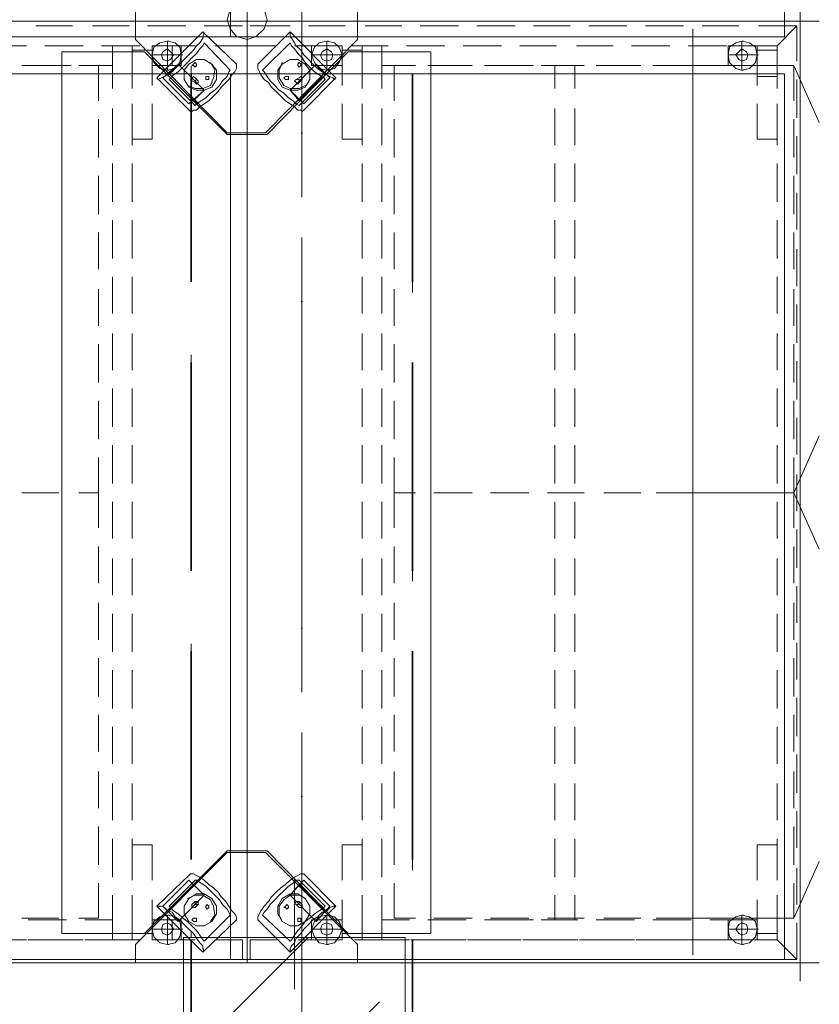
# Model space of a CAD drawing. Header units: millimetres. Extents: x 82175 to 237000, y 24756 to 471700.
# Tile 27 of 256: x 116038 to 117121, y 92588 to 93922. Entities that reach past the tile are written whole.
import ezdxf

# ---------------------------------------------------------------- set-up
doc = ezdxf.new("R2010")
doc.units = ezdxf.units.MM
doc.linetypes.add('Krawędzie ukryte', pattern=[3.912222, 2.822222, -1.09])
doc.linetypes.add('Kropki i Kreski', pattern=[6.702778, 3.527778, -1.763889, 0, -1.411111])
for name, color, linetype in [('2D - Rysunki i Obrazki', 8, 'Continuous'), ('Konstrukcja - Belki', 8, 'Continuous'), ('Konstrukcja - Siatka mod', 8, 'Continuous'), ('Konstrukcja - Słupy', 8, 'Continuous'), ('Konstrukcja - Ściany nośne wew..P', 8, 'Continuous')]:
    doc.layers.add(name, color=color, linetype=linetype)

msp = doc.modelspace()

# ---------------------------------------------------------------- hatches: boundary and pattern name
at = {"layer": 'Konstrukcja - Słupy', "linetype": 'Continuous', "lineweight": 25}
h = msp.add_hatch(dxfattribs=at)
h.set_pattern_fill('Beton_zbrojony_0006', color=8, style=0, pattern_type=2)
h.set_pattern_definition([(45, (-135208.59, 381186.62), (-183.84776, 183.84776), []), (45, (-135300.5, 381278.54), (-183.84776, 183.84776), [195, -65])])
h.paths.add_polyline_path([(116260, 92378.9), (116560, 92378.9), (116560, 92678.9), (116260, 92678.9)])

# ---------------------------------------------------------------- linework, layer by layer
at = {"layer": '2D - Rysunki i Obrazki', "color": 8, "linetype": 'Continuous', "lineweight": 13, "ltscale": 100, "flags": 128}
for points in [[(115595.3, 95193.1), (115595.3, 93920), (116346, 93920), (116346, 95193.1)], [(115595.3, 95193.1), (115595.3, 93920), (116346, 93920), (116346, 95193.1)], [(116346, 93920), (116346, 95193.1), (115595.3, 95193.1), (115595.3, 93920)], [(115595.3, 95193.1), (115595.3, 93920), (116346, 93920), (116346, 95193.1)], [(115595.3, 95193.1), (115595.3, 93920), (116346, 93920), (116346, 95193.1)], [(116346, 93920), (116346, 95193.1), (115595.3, 95193.1), (115595.3, 93920)], [(115595.3, 95193.1), (115595.3, 93920), (116346, 93920), (116346, 95193.1)], [(117094.5, 95193.1), (117094.5, 93920), (116346, 93920), (116346, 95193.1)], [(117094.5, 95193.1), (117094.5, 93920), (116346, 93920), (116346, 95193.1)], [(117094.5, 93920), (117094.5, 95193.1), (116346, 95193.1), (116346, 93920)], [(117094.5, 95193.1), (117094.5, 93920), (116346, 93920), (116346, 95193.1)], [(117094.5, 95193.1), (117094.5, 93920), (116346, 93920), (116346, 95193.1)], [(117094.5, 93920), (117094.5, 95193.1), (116346, 95193.1), (116346, 93920)], [(117094.5, 95193.1), (117094.5, 93920), (116346, 93920), (116346, 95193.1)], [(116323.3, 95098.9), (116323.3, 93898.9), (115573.3, 93898.9), (115573.3, 95098.9)], [(117073.3, 95098.9), (117073.3, 93898.9), (116323.3, 93898.9), (116323.3, 95098.9)], [(116346, 93920), (116346, 94069.2), (116319, 94069.2), (116194.6, 93944.8), (116194.6, 93920)], [(116346, 93920), (116346, 94069.2), (116319, 94069.2), (116194.6, 93944.8), (116194.6, 93920)], [(116346, 93920), (116346, 94069.2), (116370.8, 94069.2), (116495.2, 93944.8), (116495.2, 93920)], [(116346, 93920), (116346, 94069.2), (116370.8, 94069.2), (116495.2, 93944.8), (116495.2, 93920)], [(116372.9, 93922), (116368.8, 93936.5), (116358.4, 93944.8), (116346, 93949), (116331.4, 93944.8), (116323.1, 93936.5), (116319, 93922), (116323.1, 93909.6), (116331.4, 93899.2), (116346, 93895.1), (116358.4, 93899.2), (116368.8, 93909.6)], [(115595.3, 93920), (115595.3, 92644.7), (116346, 92644.7), (116346, 93920)], [(115595.3, 93920), (115595.3, 92644.7), (116346, 92644.7), (116346, 93920)], [(116346, 92644.7), (116346, 93920), (115595.3, 93920), (115595.3, 92644.7)], [(115595.3, 93920), (115595.3, 92644.7), (116346, 92644.7), (116346, 93920)], [(115595.3, 93920), (115595.3, 92644.7), (116346, 92644.7), (116346, 93920)], [(116346, 92644.7), (116346, 93920), (115595.3, 93920), (115595.3, 92644.7)], [(115595.3, 93920), (115595.3, 92644.7), (116346, 92644.7), (116346, 93920)], [(116346, 92796.1), (116319, 92796.1), (116207, 92684.1), (116095.1, 92684.1), (116095.1, 93878.5), (116207, 93878.5), (116319, 93766.5), (116346, 93766.5), (116346, 93920)], [(116346, 93920), (116346, 93768.6), (116319, 93768.6), (116194.6, 93895.1), (116194.6, 93920), (116346, 93920), (116346, 93768.6), (116370.8, 93768.6), (116495.2, 93895.1), (116495.2, 93920)], [(116346, 93920), (116346, 93768.6), (116319, 93768.6), (116194.6, 93895.1), (116194.6, 93920)], [(117094.5, 93920), (117094.5, 92644.7), (116346, 92644.7), (116346, 93920)], [(117094.5, 93920), (117094.5, 92644.7), (116346, 92644.7), (116346, 93920)], [(117094.5, 92644.7), (117094.5, 93920), (116346, 93920), (116346, 92644.7)], [(117094.5, 93920), (117094.5, 92644.7), (116346, 92644.7), (116346, 93920)], [(117094.5, 93920), (117094.5, 92644.7), (116346, 92644.7), (116346, 93920)], [(117094.5, 92644.7), (117094.5, 93920), (116346, 93920), (116346, 92644.7)], [(117094.5, 93920), (117094.5, 92644.7), (116346, 92644.7), (116346, 93920)], [(116346, 92796.1), (116372.9, 92796.1), (116482.8, 92684.1), (116594.8, 92684.1), (116594.8, 93878.5), (116482.8, 93878.5), (116372.9, 93766.5), (116346, 93766.5), (116346, 93920)], [(116346, 93920), (116346, 93768.6), (116370.8, 93768.6), (116495.2, 93895.1), (116495.2, 93920)], [(116217.4, 93886.8), (116217.4, 93859.8), (116256.8, 93859.8), (116256.8, 93886.8)], [(116238.1, 93866), (116242.3, 93868.1), (116246.4, 93874.3), (116242.3, 93878.5), (116238.1, 93882.6), (116231.9, 93878.5), (116229.8, 93874.3), (116231.9, 93868.1)], [(116433, 93886.8), (116433, 93859.8), (116474.5, 93859.8), (116474.5, 93886.8)], [(116433, 93886.8), (116433, 93859.8), (116474.5, 93859.8), (116474.5, 93886.8)], [(116453.8, 93866), (116460, 93868.1), (116462.1, 93874.3), (116460, 93878.5), (116453.8, 93882.6), (116447.6, 93878.5), (116445.5, 93874.3), (116447.6, 93868.1)], [(116997, 93886.8), (116997, 93859.8), (117036.4, 93859.8), (117036.4, 93886.8)], [(117015.7, 93866), (117021.9, 93868.1), (117024, 93874.3), (117021.9, 93878.5), (117015.7, 93882.6), (117011.6, 93878.5), (117007.4, 93874.3), (117011.6, 93868.1)], [(116267.2, 93808), (116231.9, 93843.2), (116252.6, 93861.9), (116287.9, 93826.6)], [(116273.4, 93812.1), (116238.1, 93847.4), (116252.6, 93861.9), (116287.9, 93826.6)], [(116267.2, 93861.9), (116260.9, 93853.6), (116260.9, 93841.2), (116267.2, 93830.8), (116277.5, 93826.6), (116287.9, 93826.6), (116298.3, 93830.8), (116304.5, 93841.2), (116304.5, 93853.6), (116298.3, 93861.9), (116287.9, 93868.1), (116277.5, 93868.1)], [(116273.4, 93861.9), (116271.3, 93859.8), (116273.4, 93859.8), (116275.5, 93857.7), (116277.5, 93859.8), (116277.5, 93861.9), (116275.5, 93864)], [(116424.7, 93861.9), (116431, 93853.6), (116431, 93841.2), (116424.7, 93830.8), (116414.4, 93826.6), (116404, 93826.6), (116393.6, 93830.8), (116387.4, 93841.2), (116387.4, 93853.6), (116393.6, 93861.9), (116404, 93868.1), (116414.4, 93868.1)], [(116422.7, 93808), (116457.9, 93843.2), (116439.3, 93861.9), (116404, 93826.6)], [(116416.5, 93812.1), (116451.7, 93847.4), (116439.3, 93861.9), (116404, 93826.6)], [(116418.5, 93861.9), (116418.5, 93859.8), (116416.5, 93857.7), (116414.4, 93859.8), (116414.4, 93861.9), (116416.5, 93864)], [(116323.3, 93848.9), (116323.3, 92648.9), (115573.3, 92648.9), (115573.3, 93848.9)], [(117073.3, 93848.9), (117073.3, 92648.9), (116323.3, 92648.9), (116323.3, 93848.9)], [(116275.5, 93839.1), (116275.5, 93837), (116277.5, 93834.9), (116279.6, 93837), (116279.6, 93839.1), (116277.5, 93841.2)], [(116290, 93845.3), (116290, 93843.2), (116290, 93841.2), (116292, 93841.2), (116294.1, 93841.2), (116294.1, 93843.2), (116294.1, 93845.3), (116292, 93845.3)], [(116401.9, 93845.3), (116401.9, 93843.2), (116401.9, 93841.2), (116399.9, 93841.2), (116397.8, 93841.2), (116395.7, 93843.2), (116397.8, 93845.3), (116399.9, 93845.3)], [(116416.5, 93841.2), (116416.5, 93839.1), (116416.5, 93837), (116414.4, 93834.9), (116412.3, 93837), (116410.2, 93839.1), (116412.3, 93841.2), (116414.4, 93841.2)], [(116346, 92644.7), (116346, 92794), (116319, 92794), (116194.6, 92669.6), (116194.6, 92644.7)], [(116346, 92644.7), (116346, 92794), (116319, 92794), (116194.6, 92669.6), (116194.6, 92644.7)], [(116346, 92644.7), (116346, 92794), (116370.8, 92794), (116495.2, 92669.6), (116495.2, 92644.7)], [(116346, 92644.7), (116346, 92794), (116370.8, 92794), (116495.2, 92669.6), (116495.2, 92644.7)], [(116267.2, 92756.7), (116231.9, 92721.4), (116252.6, 92700.7), (116287.9, 92736)], [(116422.7, 92756.7), (116457.9, 92721.4), (116439.3, 92700.7), (116404, 92736)], [(116273.4, 92750.5), (116238.1, 92715.2), (116252.6, 92700.7), (116287.9, 92736)], [(116416.5, 92750.5), (116451.7, 92715.2), (116439.3, 92700.7), (116404, 92736)], [(116267.2, 92700.7), (116260.9, 92711.1), (116260.9, 92721.4), (116267.2, 92731.8), (116277.5, 92738), (116287.9, 92738), (116298.3, 92731.8), (116304.5, 92721.4), (116304.5, 92711.1), (116298.3, 92700.7), (116287.9, 92694.5), (116277.5, 92694.5)], [(116275.5, 92723.5), (116275.5, 92725.6), (116275.5, 92727.7), (116277.5, 92727.7), (116279.6, 92727.7), (116279.6, 92725.6), (116279.6, 92723.5), (116277.5, 92723.5)], [(116424.7, 92700.7), (116431, 92711.1), (116431, 92721.4), (116424.7, 92731.8), (116414.4, 92738), (116404, 92738), (116393.6, 92731.8), (116387.4, 92721.4), (116387.4, 92711.1), (116393.6, 92700.7), (116404, 92694.5), (116414.4, 92694.5)], [(116416.5, 92723.5), (116416.5, 92725.6), (116416.5, 92727.7), (116414.4, 92727.7), (116412.3, 92727.7), (116410.2, 92725.6), (116412.3, 92723.5), (116414.4, 92723.5)], [(116290, 92719.4), (116290, 92721.4), (116292, 92723.5), (116294.1, 92721.4), (116294.1, 92719.4), (116292, 92717.3)], [(116401.9, 92719.4), (116401.9, 92721.4), (116399.9, 92723.5), (116397.8, 92721.4), (116395.7, 92719.4), (116397.8, 92719.4), (116399.9, 92717.3)], [(116217.4, 92702.8), (116217.4, 92675.8), (116256.8, 92675.8), (116256.8, 92702.8)], [(116273.4, 92700.7), (116271.3, 92702.8), (116273.4, 92704.9), (116275.5, 92704.9), (116277.5, 92704.9), (116277.5, 92702.8), (116277.5, 92700.7), (116275.5, 92700.7)], [(116418.5, 92700.7), (116418.5, 92702.8), (116418.5, 92704.9), (116416.5, 92704.9), (116414.4, 92704.9), (116414.4, 92702.8), (116414.4, 92700.7), (116416.5, 92700.7)], [(116433, 92702.8), (116433, 92675.8), (116474.5, 92675.8), (116474.5, 92702.8)], [(116997, 92702.8), (116997, 92675.8), (117036.4, 92675.8), (117036.4, 92702.8)], [(116238.1, 92682.1), (116242.3, 92684.1), (116246.4, 92690.3), (116242.3, 92696.6), (116238.1, 92698.6), (116231.9, 92696.6), (116229.8, 92690.3), (116231.9, 92684.1)], [(116453.8, 92682.1), (116460, 92684.1), (116462.1, 92690.3), (116460, 92696.6), (116453.8, 92698.6), (116447.6, 92696.6), (116445.5, 92690.3), (116447.6, 92684.1)], [(117015.7, 92682.1), (117021.9, 92684.1), (117024, 92690.3), (117021.9, 92696.6), (117015.7, 92698.6), (117011.6, 92696.6), (117007.4, 92690.3), (117011.6, 92684.1)]]:
    msp.add_lwpolyline(points, close=True, dxfattribs=at)
for points in [[(117094.5, 93920), (117120.6, 93920)], [(117094.5, 93920), (117120.6, 93920)], [(116109.6, 93913.7), (116059.8, 93913.7)], [(116059.8, 93913.7), (116109.6, 93913.7)], [(116186.3, 93913.7), (116136.5, 93913.7)], [(116136.5, 93913.7), (116186.3, 93913.7)], [(116263, 93913.7), (116211.2, 93913.7)], [(116211.2, 93913.7), (116263, 93913.7)], [(116223.6, 93843.2), (116285.8, 93905.4), (116331.4, 93861.9)], [(116285.8, 93905.4), (116287.9, 93903.4), (116285.8, 93899.2), (116285.8, 93897.1), (116281.7, 93890.9), (116277.5, 93886.8), (116273.4, 93880.6), (116267.2, 93874.3), (116260.9, 93868.1), (116254.7, 93861.9), (116248.5, 93855.7), (116244.4, 93851.5), (116238.1, 93847.4), (116234, 93845.3), (116229.8, 93843.2), (116225.7, 93841.2), (116223.6, 93843.2)], [(116339.7, 93913.7), (116287.9, 93913.7)], [(116287.9, 93913.7), (116339.7, 93913.7)], [(116350.1, 93913.7), (116404, 93913.7)], [(116350.1, 93913.7), (116404, 93913.7)], [(116466.2, 93843.2), (116404, 93905.4), (116360.5, 93861.9)], [(116404, 93905.4), (116404, 93903.4), (116404, 93899.2), (116406.1, 93897.1), (116410.2, 93890.9), (116412.3, 93886.8), (116418.5, 93880.6), (116422.7, 93874.3), (116428.9, 93868.1), (116435.1, 93861.9), (116441.3, 93855.7), (116447.6, 93851.5), (116453.8, 93847.4), (116457.9, 93845.3), (116462.1, 93843.2), (116464.1, 93841.2), (116466.2, 93843.2)], [(116428.9, 93913.7), (116478.7, 93913.7)], [(116428.9, 93913.7), (116478.7, 93913.7)], [(116505.6, 93913.7), (116555.4, 93913.7)], [(116505.6, 93913.7), (116555.4, 93913.7)], [(116580.3, 93913.7), (116632.1, 93913.7)], [(116580.3, 93913.7), (116632.1, 93913.7)], [(116657, 93913.7), (116708.8, 93913.7)], [(116657, 93913.7), (116708.8, 93913.7)], [(116733.7, 93913.7), (116783.5, 93913.7)], [(116733.7, 93913.7), (116783.5, 93913.7)], [(116808.4, 93913.7), (116860.2, 93913.7)], [(116808.4, 93913.7), (116860.2, 93913.7)], [(116885.1, 93913.7), (116936.9, 93913.7)], [(116885.1, 93913.7), (116936.9, 93913.7)], [(116949.4, 93909.6), (116949.4, 93231.5)], [(116961.8, 93913.7), (117011.6, 93913.7)], [(116961.8, 93913.7), (117011.6, 93913.7)], [(117038.5, 93913.7), (117090.4, 93913.7)], [(117038.5, 93913.7), (117090.4, 93913.7)], [(117090.4, 93913.7), (117063.4, 93913.7)], [(117090.4, 93913.7), (117063.4, 93886.8)], [(117063.4, 93886.8), (117090.4, 93913.7)], [(117090.4, 93913.7), (117090.4, 93866)], [(116217.4, 93874.3), (116238.1, 93874.3), (116238.1, 93893)], [(116238.1, 93893), (116227.8, 93890.9), (116219.5, 93884.7), (116217.4, 93874.3), (116219.5, 93864)], [(116238.1, 93893), (116248.5, 93890.9), (116254.7, 93884.7), (116256.8, 93874.3), (116254.7, 93864)], [(116238.1, 93893), (116248.5, 93890.9), (116254.7, 93884.7), (116256.8, 93874.3), (116254.7, 93864)], [(116238.1, 93893), (116240.2, 93893)], [(116287.9, 93890.9), (116285.8, 93886.8), (116281.7, 93882.6), (116277.5, 93876.4), (116271.3, 93870.2), (116265.1, 93864), (116258.9, 93857.7), (116252.6, 93851.5), (116246.4, 93847.4), (116242.3, 93843.2), (116240.2, 93841.2), (116275.5, 93805.9)], [(116323.1, 93853.6), (116287.9, 93890.9)], [(116366.7, 93853.6), (116404, 93890.9)], [(116404, 93890.9), (116406.1, 93886.8), (116410.2, 93882.6), (116414.4, 93876.4), (116420.6, 93870.2), (116424.7, 93864), (116431, 93857.7), (116437.2, 93851.5), (116443.4, 93847.4), (116449.6, 93843.2), (116451.7, 93841.2), (116416.5, 93805.9)], [(116433, 93874.3), (116453.8, 93874.3), (116453.8, 93893)], [(116453.8, 93893), (116443.4, 93890.9), (116437.2, 93884.7), (116433, 93874.3), (116437.2, 93864)], [(116453.8, 93893), (116464.1, 93890.9), (116470.4, 93884.7), (116474.5, 93874.3), (116470.4, 93864)], [(116453.8, 93893), (116464.1, 93890.9), (116470.4, 93884.7), (116474.5, 93874.3), (116470.4, 93864)], [(116453.8, 93893), (116455.9, 93893)], [(116997, 93874.3), (117015.7, 93874.3), (117015.7, 93893)], [(117015.7, 93893), (117007.4, 93890.9), (116999.1, 93884.7), (116997, 93874.3), (116999.1, 93864)], [(117015.7, 93893), (117026.1, 93890.9), (117034.4, 93884.7), (117036.4, 93874.3), (117034.4, 93864)], [(117015.7, 93893), (117026.1, 93890.9), (117034.4, 93884.7), (117036.4, 93874.3), (117034.4, 93864)], [(117015.7, 93893), (117017.8, 93893)], [(115997.6, 93886.8), (116047.4, 93886.8)], [(116072.2, 93886.8), (116124.1, 93886.8)], [(116132.4, 93859.8), (116163.5, 93859.8), (116163.5, 93886.8)], [(116149, 93886.8), (116200.8, 93886.8)], [(116190.4, 93828.7), (116190.4, 93886.8), (116163.5, 93886.8), (116163.5, 93828.7)], [(116190.4, 93880.6), (116190.4, 93832.9)], [(116217.4, 93832.9), (116217.4, 93880.6), (116190.4, 93880.6)], [(116256.8, 93886.8), (116217.4, 93886.8), (116217.4, 93859.8)], [(116238.1, 93853.6), (116227.8, 93855.7), (116219.5, 93864), (116217.4, 93874.3), (116219.5, 93884.7)], [(116238.1, 93853.6), (116227.8, 93855.7), (116219.5, 93864), (116217.4, 93874.3), (116219.5, 93884.7)], [(116217.4, 93874.3), (116219.5, 93874.3)], [(116225.7, 93886.8), (116275.5, 93886.8)], [(116238.1, 93853.6), (116248.5, 93855.7), (116254.7, 93864), (116256.8, 93874.3), (116254.7, 93884.7)], [(116238.1, 93874.3), (116240.2, 93874.3)], [(116256.8, 93874.3), (116238.1, 93874.3), (116238.1, 93853.6)], [(116238.1, 93874.3), (116240.2, 93874.3)], [(116244.4, 93886.8), (116244.4, 93859.8)], [(116256.8, 93859.8), (116256.8, 93886.8)], [(116256.8, 93874.3), (116258.9, 93874.3)], [(116302.4, 93886.8), (116339.7, 93886.8)], [(116339.7, 93886.8), (116385.4, 93886.8)], [(116410.2, 93886.8), (116460, 93886.8)], [(116453.8, 93853.6), (116443.4, 93855.7), (116437.2, 93864), (116433, 93874.3), (116437.2, 93884.7)], [(116453.8, 93853.6), (116443.4, 93855.7), (116437.2, 93864), (116433, 93874.3), (116437.2, 93884.7)], [(116433, 93874.3), (116435.1, 93874.3)], [(116453.8, 93853.6), (116464.1, 93855.7), (116470.4, 93864), (116474.5, 93874.3), (116470.4, 93884.7)], [(116453.8, 93874.3), (116455.9, 93874.3)], [(116474.5, 93874.3), (116453.8, 93874.3), (116453.8, 93853.6)], [(116453.8, 93874.3), (116455.9, 93874.3)], [(116474.5, 93880.6), (116501.5, 93880.6)], [(116474.5, 93832.9), (116474.5, 93880.6)], [(116474.5, 93874.3), (116476.6, 93874.3)], [(116487, 93886.8), (116536.7, 93886.8)], [(116501.5, 93886.8), (116528.4, 93886.8)], [(116501.5, 93828.7), (116501.5, 93886.8)], [(116501.5, 93880.6), (116501.5, 93832.9)], [(116528.4, 93859.8), (116528.4, 93886.8)], [(116528.4, 93886.8), (116528.4, 93828.7)], [(116561.6, 93886.8), (116613.4, 93886.8)], [(116638.3, 93886.8), (116690.2, 93886.8)], [(116715, 93886.8), (116764.8, 93886.8)], [(116791.8, 93886.8), (116841.5, 93886.8)], [(116866.4, 93886.8), (116918.3, 93886.8)], [(116943.1, 93886.8), (116995, 93886.8)], [(117015.7, 93853.6), (117007.4, 93855.7), (116999.1, 93864), (116997, 93874.3), (116999.1, 93884.7)], [(117015.7, 93853.6), (117007.4, 93855.7), (116999.1, 93864), (116997, 93874.3), (116999.1, 93884.7)], [(116997, 93874.3), (116999.1, 93874.3)], [(117009.5, 93859.8), (117036.4, 93859.8), (117036.4, 93886.8), (117009.5, 93886.8)], [(117015.7, 93853.6), (117026.1, 93855.7), (117034.4, 93864), (117036.4, 93874.3), (117034.4, 93884.7)], [(117015.7, 93874.3), (117017.8, 93874.3)], [(117036.4, 93874.3), (117015.7, 93874.3), (117015.7, 93853.6)], [(117015.7, 93874.3), (117017.8, 93874.3)], [(117019.9, 93886.8), (117063.4, 93886.8)], [(117036.4, 93880.6), (117063.4, 93880.6)], [(117036.4, 93832.9), (117036.4, 93880.6)], [(117036.4, 93874.3), (117038.5, 93874.3)], [(117063.4, 93828.7), (117063.4, 93886.8)], [(117063.4, 93880.6), (117063.4, 93832.9)], [(116265.1, 93832.9), (116275.5, 93828.7), (116285.8, 93828.7), (116296.2, 93832.9), (116300.3, 93843.2), (116302.4, 93853.6), (116296.2, 93864)], [(116331.4, 93861.9), (116331.4, 93859.8), (116331.4, 93855.7), (116329.4, 93851.5), (116325.2, 93847.4), (116321.1, 93841.2), (116316.9, 93837), (116310.7, 93830.8), (116306.6, 93824.6), (116300.3, 93818.4), (116294.1, 93812.1), (116287.9, 93808), (116281.7, 93803.8), (116277.5, 93799.7), (116273.4, 93799.7), (116271.3, 93797.6), (116269.2, 93797.6)], [(116360.5, 93861.9), (116360.5, 93859.8), (116360.5, 93855.7), (116362.5, 93851.5), (116364.6, 93847.4), (116368.8, 93841.2), (116375, 93837), (116379.1, 93830.8), (116385.4, 93824.6), (116391.6, 93818.4), (116397.8, 93812.1), (116404, 93808), (116410.2, 93803.8), (116414.4, 93799.7), (116418.5, 93799.7), (116420.6, 93797.6), (116422.7, 93799.7)], [(116424.7, 93832.9), (116416.5, 93828.7), (116404, 93828.7), (116395.7, 93832.9), (116389.5, 93843.2), (116389.5, 93853.6), (116393.6, 93864)], [(116090.9, 93859.8), (116041.1, 93859.8)], [(116055.7, 93859.8), (116107.5, 93859.8)], [(116144.8, 93812.1), (116144.8, 93859.8), (116117.9, 93859.8)], [(116256.8, 93859.8), (116217.4, 93859.8)], [(116238.1, 93853.6), (116240.2, 93853.6)], [(116238.1, 93853.6), (116240.2, 93853.6)], [(116323.1, 93853.6), (116321.1, 93851.5), (116319, 93845.3), (116312.8, 93839.1), (116308.6, 93832.9), (116302.4, 93826.6), (116296.2, 93822.5), (116290, 93816.3), (116283.7, 93812.1), (116277.5, 93808), (116275.5, 93805.9)], [(116366.7, 93853.6), (116368.8, 93851.5), (116372.9, 93845.3), (116377.1, 93839.1), (116383.3, 93832.9), (116389.5, 93826.6), (116395.7, 93822.5), (116401.9, 93816.3), (116408.2, 93812.1), (116412.3, 93808), (116416.5, 93805.9)], [(116453.8, 93853.6), (116455.9, 93853.6)], [(116453.8, 93853.6), (116455.9, 93853.6)], [(116565.7, 93859.8), (116528.4, 93859.8)], [(116545, 93812.1), (116545, 93859.8), (116574, 93859.8)], [(116642.5, 93859.8), (116590.6, 93859.8)], [(116598.9, 93859.8), (116650.8, 93859.8)], [(116717.1, 93859.8), (116667.4, 93859.8)], [(116675.6, 93859.8), (116727.5, 93859.8)], [(116706.7, 93859.8), (116733.7, 93859.8)], [(116793.8, 93859.8), (116744.1, 93859.8)], [(116752.4, 93859.8), (116802.1, 93859.8)], [(116762.7, 93828.7), (116762.7, 93859.8)], [(116789.7, 93859.8), (116789.7, 93828.7)], [(116870.6, 93859.8), (116818.7, 93859.8)], [(116829.1, 93859.8), (116878.9, 93859.8)], [(116947.3, 93859.8), (116895.4, 93859.8)], [(117086.2, 93859.8), (116899.6, 93859.8)], [(116903.7, 93859.8), (116955.6, 93859.8)], [(117009.5, 93859.8), (116972.2, 93859.8)], [(116980.5, 93859.8), (117032.3, 93859.8)], [(117015.7, 93853.6), (117017.8, 93853.6)], [(117015.7, 93853.6), (117017.8, 93853.6)], [(117057.2, 93859.8), (117086.2, 93859.8), (117086.2, 93812.1)], [(117086.2, 93859.8), (117120.6, 93782.8)], [(116269.2, 93797.6), (116223.6, 93843.2)], [(116279.6, 93808), (116244.4, 93845.3)], [(116275.5, 93843.2), (116273.4, 93845.3), (116271.3, 93843.2), (116271.3, 93841.2), (116271.3, 93839.1)], [(116275.5, 93837), (116271.3, 93839.1)], [(116279.6, 93839.1), (116275.5, 93843.2)], [(116410.2, 93808), (116447.6, 93845.3)], [(116412.3, 93841.2), (116416.5, 93843.2)], [(116416.5, 93843.2), (116418.5, 93845.3), (116420.6, 93843.2), (116420.6, 93841.2)], [(116416.5, 93837), (116420.6, 93841.2)], [(116422.7, 93799.7), (116466.2, 93843.2)], [(117036.4, 93845.3), (117063.4, 93845.3)], [(117090.4, 93841.2), (117090.4, 93789.3)], [(116190.4, 93808), (116190.4, 93760.3), (116217.4, 93760.3), (116217.4, 93808)], [(116474.5, 93760.3), (116474.5, 93808)], [(116501.5, 93808), (116501.5, 93760.3)], [(117036.4, 93760.3), (117036.4, 93808)], [(117063.4, 93808), (117063.4, 93760.3)], [(116163.5, 93801.8), (116163.5, 93752)], [(116190.4, 93752), (116190.4, 93801.8)], [(116501.5, 93752), (116501.5, 93801.8)], [(116528.4, 93801.8), (116528.4, 93752)], [(116762.7, 93752), (116762.7, 93801.8)], [(116789.7, 93801.8), (116789.7, 93752)], [(117063.4, 93752), (117063.4, 93801.8)], [(116144.8, 93735.4), (116144.8, 93787.2)], [(116545, 93735.4), (116545, 93787.2)], [(117086.2, 93787.2), (117086.2, 93735.4)], [(116501.5, 93760.3), (116474.5, 93760.3)], [(117063.4, 93760.3), (117036.4, 93760.3)], [(117090.4, 93764.4), (117090.4, 93712.6)], [(116163.5, 93727.1), (116163.5, 93675.3)], [(116190.4, 93675.3), (116190.4, 93727.1)], [(116501.5, 93675.3), (116501.5, 93727.1)], [(116528.4, 93727.1), (116528.4, 93675.3)], [(116762.7, 93675.3), (116762.7, 93727.1)], [(116789.7, 93727.1), (116789.7, 93675.3)], [(117063.4, 93675.3), (117063.4, 93727.1)], [(116144.8, 93658.7), (116144.8, 93710.5)], [(116545, 93658.7), (116545, 93710.5)], [(117086.2, 93710.5), (117086.2, 93658.7)], [(117090.4, 93687.7), (117090.4, 93638)], [(116163.5, 93650.4), (116163.5, 93598.6)], [(116190.4, 93598.6), (116190.4, 93650.4)], [(116501.5, 93598.6), (116501.5, 93650.4)], [(116528.4, 93650.4), (116528.4, 93598.6)], [(116762.7, 93598.6), (116762.7, 93650.4)], [(116789.7, 93650.4), (116789.7, 93598.6)], [(117063.4, 93598.6), (117063.4, 93650.4)], [(116144.8, 93584), (116144.8, 93633.8)], [(116545, 93584), (116545, 93633.8)], [(117086.2, 93633.8), (117086.2, 93584)], [(117090.4, 93611), (117090.4, 93561.2)], [(116163.5, 93573.7), (116163.5, 93523.9)], [(116190.4, 93523.9), (116190.4, 93573.7)], [(116501.5, 93523.9), (116501.5, 93573.7)], [(116528.4, 93573.7), (116528.4, 93523.9)], [(116762.7, 93523.9), (116762.7, 93573.7)], [(116789.7, 93573.7), (116789.7, 93523.9)], [(117063.4, 93523.9), (117063.4, 93573.7)], [(116144.8, 93507.3), (116144.8, 93557.1)], [(116545, 93507.3), (116545, 93557.1)], [(117086.2, 93557.1), (117086.2, 93507.3)], [(117090.4, 93536.3), (117090.4, 93484.5)], [(116163.5, 93497), (116163.5, 93447.2)], [(116190.4, 93447.2), (116190.4, 93497)], [(116501.5, 93447.2), (116501.5, 93497)], [(116528.4, 93497), (116528.4, 93447.2)], [(116762.7, 93447.2), (116762.7, 93497)], [(116789.7, 93497), (116789.7, 93447.2)], [(117063.4, 93447.2), (117063.4, 93497)], [(116144.8, 93430.6), (116144.8, 93482.4)], [(116545, 93430.6), (116545, 93482.4)], [(117086.2, 93482.4), (117086.2, 93430.6)], [(117090.4, 93459.6), (117090.4, 93407.8)], [(116163.5, 93422.3), (116163.5, 93370.5)], [(116190.4, 93370.5), (116190.4, 93422.3)], [(116501.5, 93370.5), (116501.5, 93422.3)], [(116528.4, 93422.3), (116528.4, 93370.5)], [(116762.7, 93370.5), (116762.7, 93422.3)], [(116789.7, 93422.3), (116789.7, 93370.5)], [(117063.4, 93370.5), (117063.4, 93422.3)], [(116144.8, 93353.9), (116144.8, 93405.7)], [(116545, 93353.9), (116545, 93405.7)], [(117086.2, 93405.7), (117086.2, 93353.9)], [(117090.4, 93382.9), (117090.4, 93333.1)], [(117086.2, 93281.3), (117120.6, 93358.4)], [(116163.5, 93345.6), (116163.5, 93293.7)], [(116190.4, 93293.7), (116190.4, 93345.6)], [(116501.5, 93293.7), (116501.5, 93345.6)], [(116528.4, 93345.6), (116528.4, 93293.7)], [(116762.7, 93293.7), (116762.7, 93345.6)], [(116789.7, 93345.6), (116789.7, 93293.7)], [(117063.4, 93293.7), (117063.4, 93345.6)], [(116144.8, 93281.3), (116144.8, 93329)], [(116545, 93281.3), (116545, 93329)], [(116949.4, 93333.1), (116949.4, 92655.1)], [(117086.2, 93329), (117086.2, 93281.3), (117057.2, 93281.3)], [(117090.4, 93306.2), (117090.4, 93256.4)], [(116090.9, 93281.3), (116041.1, 93281.3)], [(116041.1, 93281.3), (116090.9, 93281.3)], [(116144.8, 93233.6), (116144.8, 93281.3), (116117.9, 93281.3)], [(116117.9, 93281.3), (116144.8, 93281.3)], [(116144.8, 93281.3), (116144.8, 93233.6)], [(116574, 93281.3), (116545, 93281.3)], [(116545, 93233.6), (116545, 93281.3), (116574, 93281.3)], [(116650.8, 93281.3), (116598.9, 93281.3)], [(116598.9, 93281.3), (116650.8, 93281.3)], [(116727.5, 93281.3), (116675.6, 93281.3)], [(116675.6, 93281.3), (116727.5, 93281.3)], [(116802.1, 93281.3), (116752.4, 93281.3)], [(116752.4, 93281.3), (116802.1, 93281.3)], [(116878.9, 93281.3), (116829.1, 93281.3)], [(116829.1, 93281.3), (116878.9, 93281.3)], [(117086.2, 93281.3), (116899.6, 93281.3)], [(117086.2, 93281.3), (116899.6, 93281.3)], [(116955.6, 93281.3), (116903.7, 93281.3)], [(116903.7, 93281.3), (116955.6, 93281.3)], [(117032.3, 93281.3), (116980.5, 93281.3)], [(116980.5, 93281.3), (117032.3, 93281.3)], [(117057.2, 93281.3), (117086.2, 93281.3), (117086.2, 93233.6)], [(117086.2, 93281.3), (117120.6, 93204.9)], [(116163.5, 93268.9), (116163.5, 93219.1)], [(116190.4, 93219.1), (116190.4, 93268.9)], [(116501.5, 93219.1), (116501.5, 93268.9)], [(116528.4, 93268.9), (116528.4, 93219.1)], [(116762.7, 93219.1), (116762.7, 93268.9)], [(116789.7, 93268.9), (116789.7, 93219.1)], [(117063.4, 93219.1), (117063.4, 93268.9)], [(117090.4, 93231.5), (117090.4, 93179.7)], [(116144.8, 93208.7), (116144.8, 93159)], [(116144.8, 93159), (116144.8, 93208.7)], [(116545, 93159), (116545, 93208.7)], [(117086.2, 93208.7), (117086.2, 93159)], [(116163.5, 93192.1), (116163.5, 93142.4)], [(116190.4, 93142.4), (116190.4, 93192.1)], [(116501.5, 93142.4), (116501.5, 93192.1)], [(116528.4, 93192.1), (116528.4, 93142.4)], [(116762.7, 93142.4), (116762.7, 93192.1)], [(116789.7, 93192.1), (116789.7, 93142.4)], [(117063.4, 93142.4), (117063.4, 93192.1)], [(117090.4, 93154.8), (117090.4, 93105.1)], [(116144.8, 93132), (116144.8, 93082.2)], [(116144.8, 93082.2), (116144.8, 93132)], [(116545, 93082.2), (116545, 93132)], [(117086.2, 93132), (117086.2, 93082.2)], [(116163.5, 93117.5), (116163.5, 93065.7)], [(116190.4, 93065.7), (116190.4, 93117.5)], [(116501.5, 93065.7), (116501.5, 93117.5)], [(116528.4, 93117.5), (116528.4, 93065.7)], [(116762.7, 93065.7), (116762.7, 93117.5)], [(116789.7, 93117.5), (116789.7, 93065.7)], [(117063.4, 93065.7), (117063.4, 93117.5)], [(117090.4, 93078.1), (117090.4, 93028.3)], [(116144.8, 93057.4), (116144.8, 93005.5)], [(116144.8, 93005.5), (116144.8, 93057.4)], [(116545, 93005.5), (116545, 93057.4)], [(117086.2, 93057.4), (117086.2, 93005.5)], [(116163.5, 93040.8), (116163.5, 92988.9)], [(116190.4, 92988.9), (116190.4, 93040.8)], [(116501.5, 92988.9), (116501.5, 93040.8)], [(116528.4, 93040.8), (116528.4, 92988.9)], [(116762.7, 92988.9), (116762.7, 93040.8)], [(116789.7, 93040.8), (116789.7, 92988.9)], [(117063.4, 92988.9), (117063.4, 93040.8)], [(117090.4, 93003.4), (117090.4, 92951.6)], [(116144.8, 92980.6), (116144.8, 92930.9)], [(116144.8, 92930.9), (116144.8, 92980.6)], [(116545, 92930.9), (116545, 92980.6)], [(117086.2, 92980.6), (117086.2, 92930.9)], [(116163.5, 92964.1), (116163.5, 92914.3)], [(116190.4, 92914.3), (116190.4, 92964.1)], [(116501.5, 92914.3), (116501.5, 92964.1)], [(116528.4, 92964.1), (116528.4, 92914.3)], [(116762.7, 92914.3), (116762.7, 92964.1)], [(116789.7, 92964.1), (116789.7, 92914.3)], [(117063.4, 92914.3), (117063.4, 92964.1)], [(117090.4, 92926.7), (117090.4, 92874.9)], [(116144.8, 92903.9), (116144.8, 92854.2)], [(116144.8, 92854.2), (116144.8, 92903.9)], [(116545, 92854.2), (116545, 92903.9)], [(117086.2, 92903.9), (117086.2, 92854.2)], [(116163.5, 92887.3), (116163.5, 92837.6)], [(116190.4, 92837.6), (116190.4, 92887.3)], [(116501.5, 92837.6), (116501.5, 92887.3)], [(116528.4, 92887.3), (116528.4, 92837.6)], [(116762.7, 92837.6), (116762.7, 92887.3)], [(116789.7, 92887.3), (116789.7, 92837.6)], [(117063.4, 92837.6), (117063.4, 92887.3)], [(117090.4, 92850), (117090.4, 92800.2)], [(116144.8, 92829.3), (116144.8, 92777.4)], [(116144.8, 92777.4), (116144.8, 92829.3)], [(116545, 92777.4), (116545, 92829.3)], [(117086.2, 92829.3), (117086.2, 92777.4)], [(116163.5, 92812.7), (116163.5, 92760.8)], [(116190.4, 92760.8), (116190.4, 92812.7)], [(116501.5, 92760.8), (116501.5, 92812.7)], [(116528.4, 92812.7), (116528.4, 92760.8)], [(116762.7, 92760.8), (116762.7, 92812.7)], [(116789.7, 92812.7), (116789.7, 92760.8)], [(117063.4, 92760.8), (117063.4, 92812.7)], [(116190.4, 92804.4), (116190.4, 92756.7)], [(116217.4, 92756.7), (116217.4, 92804.4), (116190.4, 92804.4)], [(116474.5, 92804.4), (116501.5, 92804.4)], [(116474.5, 92756.7), (116474.5, 92804.4)], [(116501.5, 92804.4), (116501.5, 92756.7)], [(117036.4, 92804.4), (117063.4, 92804.4)], [(117036.4, 92756.7), (117036.4, 92804.4)], [(117063.4, 92804.4), (117063.4, 92756.7)], [(117086.2, 92704.9), (117120.6, 92781.9)], [(117090.4, 92773.3), (117090.4, 92723.5)], [(116269.2, 92765), (116223.6, 92721.4)], [(116287.9, 92673.8), (116285.8, 92675.8), (116281.7, 92682.1), (116277.5, 92688.3), (116271.3, 92694.5), (116265.1, 92700.7), (116258.9, 92704.9), (116252.6, 92711.1), (116246.4, 92715.2), (116242.3, 92719.4), (116240.2, 92721.4), (116275.5, 92756.7)], [(116279.6, 92754.6), (116244.4, 92719.4)], [(116331.4, 92702.8), (116331.4, 92704.9), (116331.4, 92706.9), (116329.4, 92711.1), (116325.2, 92715.2), (116321.1, 92721.4), (116316.9, 92727.7), (116310.7, 92733.9), (116306.6, 92740.1), (116300.3, 92746.3), (116294.1, 92750.5), (116287.9, 92756.7), (116281.7, 92760.8), (116277.5, 92762.9), (116273.4, 92765), (116271.3, 92765), (116269.2, 92765)], [(116323.1, 92709), (116321.1, 92713.2), (116319, 92717.3), (116312.8, 92723.5), (116308.6, 92729.7), (116302.4, 92736), (116296.2, 92742.2), (116290, 92748.4), (116283.7, 92752.6), (116277.5, 92756.7), (116275.5, 92756.7)], [(116360.5, 92702.8), (116360.5, 92704.9), (116360.5, 92706.9), (116362.5, 92711.1), (116364.6, 92715.2), (116368.8, 92721.4), (116375, 92727.7), (116379.1, 92733.9), (116385.4, 92740.1), (116391.6, 92746.3), (116397.8, 92750.5), (116404, 92756.7), (116410.2, 92760.8), (116414.4, 92762.9), (116418.5, 92765), (116420.6, 92765), (116422.7, 92765)], [(116366.7, 92709), (116368.8, 92713.2), (116372.9, 92717.3), (116377.1, 92723.5), (116383.3, 92729.7), (116389.5, 92736), (116395.7, 92742.2), (116401.9, 92748.4), (116408.2, 92752.6), (116412.3, 92756.7), (116416.5, 92756.7)], [(116404, 92673.8), (116406.1, 92675.8), (116410.2, 92682.1), (116414.4, 92688.3), (116420.6, 92694.5), (116424.7, 92700.7), (116431, 92704.9), (116437.2, 92711.1), (116443.4, 92715.2), (116449.6, 92719.4), (116451.7, 92721.4), (116416.5, 92756.7)], [(116410.2, 92754.6), (116447.6, 92719.4)], [(116422.7, 92765), (116466.2, 92721.4)], [(116144.8, 92752.6), (116144.8, 92704.9)], [(116144.8, 92704.9), (116144.8, 92752.6)], [(116545, 92704.9), (116545, 92752.6)], [(117086.2, 92752.6), (117086.2, 92704.9), (117057.2, 92704.9)], [(116163.5, 92736), (116163.5, 92675.8), (116190.4, 92675.8)], [(116190.4, 92675.8), (116190.4, 92736)], [(116190.4, 92729.7), (116190.4, 92684.1), (116217.4, 92684.1), (116217.4, 92729.7)], [(116265.1, 92731.8), (116275.5, 92736), (116285.8, 92736), (116296.2, 92729.7), (116300.3, 92721.4), (116302.4, 92709), (116296.2, 92700.7)], [(116275.5, 92727.7), (116271.3, 92723.5)], [(116424.7, 92731.8), (116416.5, 92736), (116404, 92736), (116395.7, 92729.7), (116389.5, 92721.4), (116389.5, 92709), (116393.6, 92700.7)], [(116416.5, 92727.7), (116420.6, 92723.5)], [(116474.5, 92684.1), (116474.5, 92729.7)], [(116501.5, 92675.8), (116501.5, 92736)], [(116501.5, 92729.7), (116501.5, 92684.1)], [(116528.4, 92736), (116528.4, 92675.8)], [(116762.7, 92702.8), (116762.7, 92736)], [(116789.7, 92736), (116789.7, 92702.8)], [(117036.4, 92684.1), (117036.4, 92729.7)], [(117063.4, 92675.8), (117063.4, 92736)], [(117063.4, 92729.7), (117063.4, 92684.1)], [(116223.6, 92721.4), (116285.8, 92659.2), (116331.4, 92702.8)], [(116285.8, 92659.2), (116287.9, 92661.3), (116285.8, 92663.4), (116285.8, 92667.5), (116281.7, 92671.7), (116277.5, 92677.9), (116273.4, 92684.1), (116267.2, 92690.3), (116260.9, 92696.6), (116254.7, 92702.8), (116248.5, 92706.9), (116244.4, 92713.2), (116238.1, 92715.2), (116234, 92719.4), (116229.8, 92721.4), (116225.7, 92721.4), (116223.6, 92721.4)], [(116275.5, 92719.4), (116273.4, 92719.4), (116271.3, 92719.4), (116271.3, 92721.4), (116271.3, 92723.5)], [(116279.6, 92723.5), (116275.5, 92719.4)], [(116466.2, 92721.4), (116404, 92659.2), (116360.5, 92702.8)], [(116404, 92659.2), (116404, 92661.3), (116404, 92663.4), (116406.1, 92667.5), (116410.2, 92671.7), (116412.3, 92677.9), (116418.5, 92684.1), (116422.7, 92690.3), (116428.9, 92696.6), (116435.1, 92702.8), (116441.3, 92706.9), (116447.6, 92713.2), (116453.8, 92715.2), (116457.9, 92719.4), (116462.1, 92721.4), (116464.1, 92721.4), (116466.2, 92721.4)], [(116412.3, 92723.5), (116416.5, 92719.4)], [(116416.5, 92719.4), (116418.5, 92719.4), (116420.6, 92719.4), (116420.6, 92721.4), (116420.6, 92723.5)], [(116041.1, 92704.9), (116090.9, 92704.9)], [(116101.3, 92702.8), (116049.4, 92702.8)], [(116117.9, 92704.9), (116144.8, 92704.9)], [(116163.5, 92702.8), (116126.2, 92702.8)], [(116126.2, 92675.8), (116163.5, 92675.8), (116163.5, 92702.8)], [(116217.4, 92690.3), (116238.1, 92690.3), (116238.1, 92709)], [(116238.1, 92709), (116227.8, 92706.9), (116219.5, 92700.7), (116217.4, 92690.3), (116219.5, 92680)], [(116217.4, 92702.8), (116256.8, 92702.8)], [(116244.4, 92702.8), (116217.4, 92702.8), (116217.4, 92675.8), (116256.8, 92675.8)], [(116238.1, 92669.6), (116227.8, 92671.7), (116219.5, 92680), (116217.4, 92690.3), (116219.5, 92700.7)], [(116238.1, 92669.6), (116227.8, 92671.7), (116219.5, 92680), (116217.4, 92690.3), (116219.5, 92700.7)], [(116238.1, 92709), (116248.5, 92706.9), (116254.7, 92700.7), (116256.8, 92690.3), (116254.7, 92680)], [(116238.1, 92709), (116248.5, 92706.9), (116254.7, 92700.7), (116256.8, 92690.3), (116254.7, 92680)], [(116238.1, 92709), (116240.2, 92709)], [(116238.1, 92669.6), (116248.5, 92671.7), (116254.7, 92680), (116256.8, 92690.3), (116254.7, 92700.7)], [(116244.4, 92675.8), (116244.4, 92702.8)], [(116323.1, 92709), (116287.9, 92673.8)], [(116366.7, 92709), (116404, 92673.8)], [(116433, 92690.3), (116453.8, 92690.3), (116453.8, 92709)], [(116453.8, 92709), (116443.4, 92706.9), (116437.2, 92700.7), (116433, 92690.3), (116437.2, 92680)], [(116433, 92675.8), (116474.5, 92675.8), (116474.5, 92702.8), (116447.6, 92702.8)], [(116453.8, 92669.6), (116443.4, 92671.7), (116437.2, 92680), (116433, 92690.3), (116437.2, 92700.7)], [(116453.8, 92669.6), (116443.4, 92671.7), (116437.2, 92680), (116433, 92690.3), (116437.2, 92700.7)], [(116453.8, 92709), (116464.1, 92706.9), (116470.4, 92700.7), (116474.5, 92690.3), (116470.4, 92680)], [(116453.8, 92709), (116464.1, 92706.9), (116470.4, 92700.7), (116474.5, 92690.3), (116470.4, 92680)], [(116453.8, 92709), (116455.9, 92709)], [(116453.8, 92669.6), (116464.1, 92671.7), (116470.4, 92680), (116474.5, 92690.3), (116470.4, 92700.7)], [(116528.4, 92675.8), (116528.4, 92702.8)], [(116528.4, 92702.8), (116565.7, 92702.8)], [(116574, 92704.9), (116545, 92704.9)], [(116590.6, 92702.8), (116642.5, 92702.8)], [(116650.8, 92704.9), (116598.9, 92704.9)], [(116667.4, 92702.8), (116717.1, 92702.8)], [(116727.5, 92704.9), (116675.6, 92704.9)], [(116733.7, 92702.8), (116706.7, 92702.8)], [(116744.1, 92702.8), (116793.8, 92702.8)], [(116802.1, 92704.9), (116752.4, 92704.9)], [(116818.7, 92702.8), (116870.6, 92702.8)], [(116878.9, 92704.9), (116829.1, 92704.9)], [(116895.4, 92702.8), (116947.3, 92702.8)], [(117086.2, 92704.9), (116899.6, 92704.9)], [(116955.6, 92704.9), (116903.7, 92704.9)], [(116972.2, 92702.8), (117009.5, 92702.8)], [(117032.3, 92704.9), (116980.5, 92704.9)], [(116997, 92690.3), (117015.7, 92690.3), (117015.7, 92709)], [(117015.7, 92709), (117007.4, 92706.9), (116999.1, 92700.7), (116997, 92690.3), (116999.1, 92680)], [(117015.7, 92669.6), (117007.4, 92671.7), (116999.1, 92680), (116997, 92690.3), (116999.1, 92700.7)], [(117015.7, 92669.6), (117007.4, 92671.7), (116999.1, 92680), (116997, 92690.3), (116999.1, 92700.7)], [(117036.4, 92675.8), (117036.4, 92702.8), (117009.5, 92702.8)], [(117015.7, 92709), (117026.1, 92706.9), (117034.4, 92700.7), (117036.4, 92690.3), (117034.4, 92680)], [(117015.7, 92709), (117026.1, 92706.9), (117034.4, 92700.7), (117036.4, 92690.3), (117034.4, 92680)], [(117015.7, 92709), (117017.8, 92709)], [(117015.7, 92669.6), (117026.1, 92671.7), (117034.4, 92680), (117036.4, 92690.3), (117034.4, 92700.7)], [(116217.4, 92690.3), (116219.5, 92690.3)], [(116238.1, 92690.3), (116240.2, 92690.3)], [(116256.8, 92690.3), (116238.1, 92690.3), (116238.1, 92669.6)], [(116238.1, 92690.3), (116240.2, 92690.3)], [(116256.8, 92690.3), (116258.9, 92690.3)], [(116433, 92690.3), (116435.1, 92690.3)], [(116453.8, 92690.3), (116455.9, 92690.3)], [(116474.5, 92690.3), (116453.8, 92690.3), (116453.8, 92669.6)], [(116453.8, 92690.3), (116455.9, 92690.3)], [(116474.5, 92690.3), (116476.6, 92690.3)], [(116997, 92690.3), (116999.1, 92690.3)], [(117015.7, 92690.3), (117017.8, 92690.3)], [(117036.4, 92690.3), (117015.7, 92690.3), (117015.7, 92669.6)], [(117015.7, 92690.3), (117017.8, 92690.3)], [(117036.4, 92690.3), (117038.5, 92690.3)], [(117090.4, 92698.6), (117090.4, 92648.9)], [(116047.4, 92675.8), (115997.6, 92675.8)], [(116049.4, 92675.8), (116101.3, 92675.8)], [(116124.1, 92675.8), (116072.2, 92675.8)], [(116200.8, 92675.8), (116149, 92675.8)], [(116275.5, 92675.8), (116225.7, 92675.8)], [(116339.7, 92648.9), (116339.7, 92675.8), (116302.4, 92675.8)], [(116350.1, 92675.8), (116389.5, 92675.8)], [(116350.1, 92648.9), (116350.1, 92675.8)], [(116414.4, 92675.8), (116466.2, 92675.8)], [(116501.5, 92684.1), (116474.5, 92684.1)], [(116491.1, 92675.8), (116542.9, 92675.8)], [(116528.4, 92675.8), (116501.5, 92675.8)], [(116565.7, 92675.8), (116528.4, 92675.8)], [(116567.8, 92675.8), (116617.6, 92675.8)], [(116642.5, 92675.8), (116590.6, 92675.8)], [(116644.5, 92675.8), (116694.3, 92675.8)], [(116717.1, 92675.8), (116667.4, 92675.8)], [(116719.2, 92675.8), (116771, 92675.8)], [(116793.8, 92675.8), (116744.1, 92675.8)], [(116795.9, 92675.8), (116845.7, 92675.8)], [(116870.6, 92675.8), (116818.7, 92675.8)], [(116872.6, 92675.8), (116922.4, 92675.8)], [(116947.3, 92675.8), (116895.4, 92675.8)], [(116947.3, 92675.8), (116999.1, 92675.8)], [(117009.5, 92675.8), (116972.2, 92675.8)], [(117036.4, 92675.8), (117009.5, 92675.8)], [(117024, 92675.8), (117063.4, 92675.8)], [(117063.4, 92684.1), (117036.4, 92684.1)], [(117063.4, 92675.8), (117090.4, 92648.9)], [(117090.4, 92648.9), (117063.4, 92675.8)], [(116238.1, 92669.6), (116240.2, 92669.6)], [(116238.1, 92669.6), (116240.2, 92669.6)], [(116453.8, 92669.6), (116455.9, 92669.6)], [(116453.8, 92669.6), (116455.9, 92669.6)], [(117015.7, 92669.6), (117017.8, 92669.6)], [(117015.7, 92669.6), (117017.8, 92669.6)], [(116109.6, 92648.9), (116059.8, 92648.9)], [(116059.8, 92648.9), (116109.6, 92648.9)], [(116186.3, 92648.9), (116136.5, 92648.9)], [(116136.5, 92648.9), (116186.3, 92648.9)], [(116263, 92648.9), (116211.2, 92648.9)], [(116211.2, 92648.9), (116263, 92648.9)], [(116339.7, 92648.9), (116287.9, 92648.9)], [(116287.9, 92648.9), (116339.7, 92648.9)], [(116350.1, 92648.9), (116404, 92648.9)], [(116350.1, 92648.9), (116404, 92648.9)], [(116428.9, 92648.9), (116478.7, 92648.9)], [(116428.9, 92648.9), (116478.7, 92648.9)], [(116505.6, 92648.9), (116555.4, 92648.9)], [(116505.6, 92648.9), (116555.4, 92648.9)], [(116580.3, 92648.9), (116632.1, 92648.9)], [(116580.3, 92648.9), (116632.1, 92648.9)], [(116657, 92648.9), (116708.8, 92648.9)], [(116657, 92648.9), (116708.8, 92648.9)], [(116733.7, 92648.9), (116783.5, 92648.9)], [(116733.7, 92648.9), (116783.5, 92648.9)], [(116808.4, 92648.9), (116860.2, 92648.9)], [(116808.4, 92648.9), (116860.2, 92648.9)], [(116885.1, 92648.9), (116936.9, 92648.9)], [(116885.1, 92648.9), (116936.9, 92648.9)], [(116961.8, 92648.9), (117011.6, 92648.9)], [(116961.8, 92648.9), (117011.6, 92648.9)], [(117038.5, 92648.9), (117090.4, 92648.9)], [(117038.5, 92648.9), (117090.4, 92648.9)], [(115574.2, 92644.7), (117120.6, 92644.7)], [(117094.5, 92644.7), (117120.6, 92644.7)], [(117094.5, 92644.7), (117094.5, 92619.9)], [(117094.5, 92644.7), (117094.5, 92619.9)]]:
    msp.add_lwpolyline(points, dxfattribs=at)
at = {"layer": 'Konstrukcja - Belki', "color": 8, "linetype": 'Krawędzie ukryte', "lineweight": 35, "ltscale": 100}
for p, q in [((116270, 96978.9), (116270, 92378.9)), ((116570, 96978.9), (116570, 92378.9))]:
    msp.add_line(p, q, dxfattribs=at)
at = {"layer": 'Konstrukcja - Belki', "color": 8, "linetype": 'Kropki i Kreski', "lineweight": 13, "ltscale": 100}
msp.add_line((116420, 96978.9), (116420, 92378.9), dxfattribs=at)
at = {"layer": 'Konstrukcja - Siatka mod', "color": 8, "linetype": 'Kropki i Kreski', "lineweight": 13, "ltscale": 100}
msp.add_line((116420, 91000), (116420, 107964.8), dxfattribs=at)
at = {"layer": 'Konstrukcja - Słupy', "color": 8, "linetype": 'Continuous', "lineweight": 13, "ltscale": 100}
msp.add_line((116410, 92608.9), (116410, 92758.9), dxfattribs=at)
at = {"layer": 'Konstrukcja - Słupy', "color": 8, "linetype": 'Continuous', "lineweight": 13, "ltscale": 100, "flags": 128}
msp.add_lwpolyline([(116260, 92378.9), (116560, 92378.9), (116560, 92678.9), (116260, 92678.9)], close=True, dxfattribs=at)
at = {"layer": 'Konstrukcja - Ściany nośne wew..P', "color": 8, "linetype": 'Krawędzie ukryte', "lineweight": 20, "ltscale": 100, "flags": 128}
for points in [[(116270, 96988.9), (116270, 92678.9)], [(116570, 92378.9), (116570, 96838.9)]]:
    msp.add_lwpolyline(points, dxfattribs=at)

doc.saveas('drawing.dxf')
